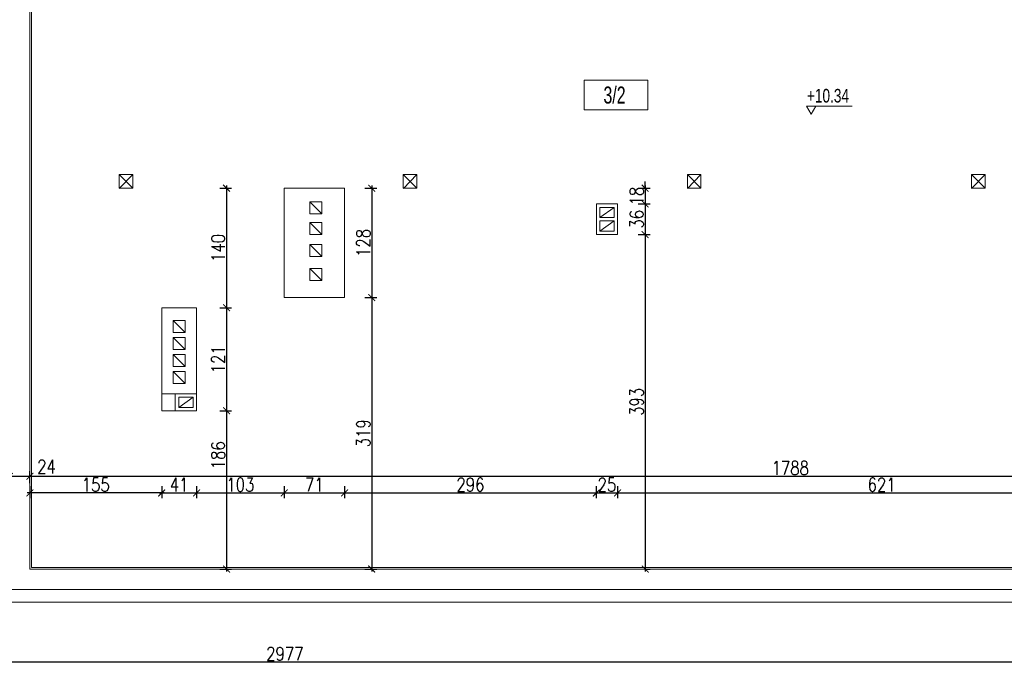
# Model space of a CAD drawing. Header units: millimetres. Extents: x 6354466 to 6508314, y -1889048 to -1342748.
# Tile 127 of 134: x 6395415 to 6406992, y -1461607 to -1453999. Entities that reach past the tile are written whole.
import ezdxf
from ezdxf.enums import TextEntityAlignment as Align

# ---------------------------------------------------------------- set-up
doc = ezdxf.new("R2010")
doc.units = ezdxf.units.MM
doc.header["$PDMODE"] = 3
doc.header["$PDSIZE"] = 10
for name, color, linetype, lineweight in [('HATCH', 8, 'Continuous', 0), ('L-2', 167, 'Continuous', 13), ('L-3', 10, 'Continuous', 18), ('L-4', 92, 'Continuous', 20), ('L-5', 152, 'Continuous', 9), ('L-DIM', 252, 'Continuous', 5), ('L-ISTNIEJĄCE BUDYNKI', 167, 'Continuous', 5), ('L-TXT', 141, 'Continuous', 9)]:
    doc.layers.add(name, color=color, linetype=linetype, lineweight=lineweight)
doc.layers.add('L-9', color=11, linetype='Continuous', plot=False)
doc.styles.add('125', font='cdmsimpl.shx', dxfattribs={"width": 0.7, "height": 125})
doc.styles.add('160', font='simplex.shx', dxfattribs={"width": 0.8, "height": 160})
doc.styles.add('200', font='cdmsimpl.shx', dxfattribs={"width": 0.7, "height": 200})
doc.styles.add('250', font='cdmsimpl.shx', dxfattribs={"width": 0.7, "height": 250})
doc.dimstyles.new('160', dxfattribs={"dimtxt": 160, "dimasz": 80, "dimexe": 60, "dimexo": 3, "dimgap": 18, "dimtad": 1, "dimdec": 0, "dimlfac": 0.1, "dimrnd": 1, "dimtxsty": '160', "dimblk": 'ARCHTICK', "dimcen": 2.5, "dimdle": 30, "dimadec": 0, "dimazin": 0, "dimtfac": 1, "dimtdec": 0, "dimtix": 1, "dimtmove": 2, "dimatfit": 0, "dimldrblk": 'NONE', "dimfxl": 0, "dimarcsym": 0})

# ---------------------------------------------------------------- blocks, each defined once
blk = doc.blocks.new('_ArchTick')
at = {"color": 0, "linetype": 'ByBlock', "const_width": 0.15}
blk.add_lwpolyline([(-0.5, -0.5), (0.5, 0.5)], dxfattribs=at)
blk = doc.blocks.new('*D415')
at = {"layer": 'Defpoints', "color": 0, "transparency": 16777216}
for p in [(6402469, -1455978), (6402445, -1456163), (6402769, -1456163)]:
    blk.add_point(p, dxfattribs=at)
at = {"layer": 'L-DIM', "color": 0, "lineweight": -2, "ltscale": 10, "transparency": 16777216}
for p, q in [((6402689, -1455978), (6402829, -1455978)), ((6402769, -1455978), (6402769, -1455898)), ((6402769, -1455948), (6402769, -1456193)), ((6402689, -1456163), (6402829, -1456163)), ((6402769, -1456163), (6402769, -1456243))]:
    blk.add_line(p, q, dxfattribs=at)
at = {"layer": 'L-DIM', "color": 0, "linetype": 'ByBlock', "lineweight": -2, "transparency": 16777216, "xscale": 80, "yscale": 80, "zscale": 80}
for p, rotation in [((6402769, -1455978), 270), ((6402769, -1456163), 90)]:
    blk.add_blockref('_ArchTick', p, dxfattribs=dict(at, rotation=rotation))
at = {"layer": 'L-DIM', "color": 0, "ltscale": 10, "transparency": 16777216, "insert": (6402671, -1456071), "char_height": 160, "attachment_point": 5, "rotation": 90, "style": '160'}
blk.add_mtext('18', dxfattribs=at)
blk = doc.blocks.new('_None')
blk = doc.blocks.new('*D416')
at = {"layer": 'Defpoints', "color": 0, "transparency": 16777216}
for p in [(6402445, -1456523), (6402769, -1460453), (6402769, -1460453)]:
    blk.add_point(p, dxfattribs=at)
at = {"layer": 'L-DIM', "color": 0, "lineweight": -2, "ltscale": 10, "transparency": 16777216}
for p, q in [((6402689, -1456523), (6402829, -1456523)), ((6402769, -1456493), (6402769, -1460483)), ((6402772, -1460453), (6402829, -1460453))]:
    blk.add_line(p, q, dxfattribs=at)
at = {"layer": 'L-DIM', "color": 0, "linetype": 'ByBlock', "lineweight": -2, "transparency": 16777216, "xscale": 80, "yscale": 80, "zscale": 80}
for p, rotation in [((6402769, -1456523), 90), ((6402769, -1460453), 270)]:
    blk.add_blockref('_ArchTick', p, dxfattribs=dict(at, rotation=rotation))
at = {"layer": 'L-DIM', "color": 0, "ltscale": 10, "transparency": 16777216, "insert": (6402671, -1458488), "char_height": 160, "attachment_point": 5, "rotation": 90, "style": '160'}
blk.add_mtext('393', dxfattribs=at)
blk = doc.blocks.new('*D417')
at = {"layer": 'Defpoints', "color": 0, "transparency": 16777216}
for p in [(6399263, -1455978), (6399235, -1457263), (6399554, -1457263)]:
    blk.add_point(p, dxfattribs=at)
at = {"layer": 'L-DIM', "color": 0, "lineweight": -2, "ltscale": 10, "transparency": 16777216}
for p, q in [((6399474, -1455978), (6399614, -1455978)), ((6399554, -1455948), (6399554, -1457293)), ((6399474, -1457263), (6399614, -1457263))]:
    blk.add_line(p, q, dxfattribs=at)
at = {"layer": 'L-DIM', "color": 0, "linetype": 'ByBlock', "lineweight": -2, "transparency": 16777216, "xscale": 80, "yscale": 80, "zscale": 80}
for p, rotation in [((6399554, -1455978), 90), ((6399554, -1457263), 270)]:
    blk.add_blockref('_ArchTick', p, dxfattribs=dict(at, rotation=rotation))
at = {"layer": 'L-DIM', "color": 0, "ltscale": 10, "transparency": 16777216, "insert": (6399456, -1456621), "char_height": 160, "attachment_point": 5, "rotation": 90, "style": '160'}
blk.add_mtext('128', dxfattribs=at)
blk = doc.blocks.new('*D418')
at = {"layer": 'Defpoints', "color": 0, "transparency": 16777216}
for p in [(6399235, -1457263), (6399183, -1460453), (6399554, -1460453)]:
    blk.add_point(p, dxfattribs=at)
at = {"layer": 'L-DIM', "color": 0, "lineweight": -2, "ltscale": 10, "transparency": 16777216}
for p, q in [((6399474, -1457263), (6399614, -1457263)), ((6399554, -1457233), (6399554, -1460483)), ((6399474, -1460453), (6399614, -1460453))]:
    blk.add_line(p, q, dxfattribs=at)
at = {"layer": 'L-DIM', "color": 0, "linetype": 'ByBlock', "lineweight": -2, "transparency": 16777216, "xscale": 80, "yscale": 80, "zscale": 80}
for p, rotation in [((6399554, -1457263), 90), ((6399554, -1460453), 270)]:
    blk.add_blockref('_ArchTick', p, dxfattribs=dict(at, rotation=rotation))
at = {"layer": 'L-DIM', "color": 0, "ltscale": 10, "transparency": 16777216, "insert": (6399456, -1458858), "char_height": 160, "attachment_point": 5, "rotation": 90, "style": '160'}
blk.add_mtext('319', dxfattribs=at)
blk = doc.blocks.new('*D419')
at = {"layer": 'Defpoints', "color": 0, "transparency": 16777216}
for p in [(6397495, -1455978), (6397495, -1457383), (6397847, -1457383)]:
    blk.add_point(p, dxfattribs=at)
at = {"layer": 'L-DIM', "color": 0, "lineweight": -2, "ltscale": 10, "transparency": 16777216}
for p, q in [((6397767, -1455978), (6397907, -1455978)), ((6397847, -1455948), (6397847, -1457413)), ((6397767, -1457383), (6397907, -1457383))]:
    blk.add_line(p, q, dxfattribs=at)
at = {"layer": 'L-DIM', "color": 0, "linetype": 'ByBlock', "lineweight": -2, "transparency": 16777216, "xscale": 80, "yscale": 80, "zscale": 80}
for p, rotation in [((6397847, -1455978), 90), ((6397847, -1457383), 270)]:
    blk.add_blockref('_ArchTick', p, dxfattribs=dict(at, rotation=rotation))
at = {"layer": 'L-DIM', "color": 0, "ltscale": 10, "transparency": 16777216, "insert": (6397749, -1456681), "char_height": 160, "attachment_point": 5, "rotation": 90, "style": '160'}
blk.add_mtext('140', dxfattribs=at)
blk = doc.blocks.new('*D420')
at = {"layer": 'Defpoints', "color": 0, "transparency": 16777216}
for p in [(6397495, -1457383), (6397495, -1458593), (6397847, -1458593)]:
    blk.add_point(p, dxfattribs=at)
at = {"layer": 'L-DIM', "color": 0, "lineweight": -2, "ltscale": 10, "transparency": 16777216}
for p, q in [((6397767, -1457383), (6397907, -1457383)), ((6397847, -1457353), (6397847, -1458623)), ((6397767, -1458593), (6397907, -1458593))]:
    blk.add_line(p, q, dxfattribs=at)
at = {"layer": 'L-DIM', "color": 0, "linetype": 'ByBlock', "lineweight": -2, "transparency": 16777216, "xscale": 80, "yscale": 80, "zscale": 80}
for p, rotation in [((6397847, -1457383), 90), ((6397847, -1458593), 270)]:
    blk.add_blockref('_ArchTick', p, dxfattribs=dict(at, rotation=rotation))
at = {"layer": 'L-DIM', "color": 0, "ltscale": 10, "transparency": 16777216, "insert": (6397749, -1457988), "char_height": 160, "attachment_point": 5, "rotation": 90, "style": '160'}
blk.add_mtext('121', dxfattribs=at)
blk = doc.blocks.new('*D421')
at = {"layer": 'Defpoints', "color": 0, "transparency": 16777216}
for p in [(6397495, -1458593), (6397575, -1460453), (6397847, -1460453)]:
    blk.add_point(p, dxfattribs=at)
at = {"layer": 'L-DIM', "color": 0, "lineweight": -2, "ltscale": 10, "transparency": 16777216}
for p, q in [((6397767, -1458593), (6397907, -1458593)), ((6397847, -1458563), (6397847, -1460483)), ((6397767, -1460453), (6397907, -1460453))]:
    blk.add_line(p, q, dxfattribs=at)
at = {"layer": 'L-DIM', "color": 0, "linetype": 'ByBlock', "lineweight": -2, "transparency": 16777216, "xscale": 80, "yscale": 80, "zscale": 80}
for p, rotation in [((6397847, -1458593), 90), ((6397847, -1460453), 270)]:
    blk.add_blockref('_ArchTick', p, dxfattribs=dict(at, rotation=rotation))
at = {"layer": 'L-DIM', "color": 0, "ltscale": 10, "transparency": 16777216, "insert": (6397749, -1459116), "char_height": 160, "attachment_point": 5, "rotation": 90, "style": '160'}
blk.add_mtext('186', dxfattribs=at)
blk = doc.blocks.new('*D433')
at = {"layer": 'Defpoints', "color": 0, "transparency": 16777216}
for p in [(6397085, -1458423), (6397495, -1458423), (6397495, -1459559)]:
    blk.add_point(p, dxfattribs=at)
at = {"layer": 'L-DIM', "color": 0, "lineweight": -2, "ltscale": 10, "transparency": 16777216}
for p, q in [((6397055, -1459559), (6397525, -1459559)), ((6397085, -1459479), (6397085, -1459619)), ((6397495, -1459479), (6397495, -1459619))]:
    blk.add_line(p, q, dxfattribs=at)
at = {"layer": 'L-DIM', "color": 0, "linetype": 'ByBlock', "lineweight": -2, "transparency": 16777216, "xscale": 80, "yscale": 80, "zscale": 80, "rotation": 180}
blk.add_blockref('_ArchTick', (6397085, -1459559), dxfattribs=at)
at = {"layer": 'L-DIM', "color": 0, "linetype": 'ByBlock', "lineweight": -2, "transparency": 16777216, "xscale": 80, "yscale": 80, "zscale": 80}
blk.add_blockref('_ArchTick', (6397495, -1459559), dxfattribs=at)
at = {"layer": 'L-DIM', "color": 0, "ltscale": 10, "transparency": 16777216, "insert": (6397290, -1459461), "char_height": 160, "attachment_point": 5, "style": '160'}
blk.add_mtext('41', dxfattribs=at)
blk = doc.blocks.new('*D434')
at = {"layer": 'Defpoints', "color": 0, "transparency": 16777216}
for p in [(6398525, -1457263), (6397495, -1458423), (6398525, -1459559)]:
    blk.add_point(p, dxfattribs=at)
at = {"layer": 'L-DIM', "color": 0, "lineweight": -2, "ltscale": 10, "transparency": 16777216}
for p, q in [((6397465, -1459559), (6398555, -1459559)), ((6397495, -1459479), (6397495, -1459619)), ((6398525, -1459479), (6398525, -1459619))]:
    blk.add_line(p, q, dxfattribs=at)
at = {"layer": 'L-DIM', "color": 0, "linetype": 'ByBlock', "lineweight": -2, "transparency": 16777216, "xscale": 80, "yscale": 80, "zscale": 80, "rotation": 180}
blk.add_blockref('_ArchTick', (6397495, -1459559), dxfattribs=at)
at = {"layer": 'L-DIM', "color": 0, "linetype": 'ByBlock', "lineweight": -2, "transparency": 16777216, "xscale": 80, "yscale": 80, "zscale": 80}
blk.add_blockref('_ArchTick', (6398525, -1459559), dxfattribs=at)
at = {"layer": 'L-DIM', "color": 0, "ltscale": 10, "transparency": 16777216, "insert": (6398010, -1459461), "char_height": 160, "attachment_point": 5, "style": '160'}
blk.add_mtext('103', dxfattribs=at)
blk = doc.blocks.new('*D435')
at = {"layer": 'Defpoints', "color": 0, "transparency": 16777216}
for p in [(6398525, -1457263), (6399235, -1457263), (6399235, -1459559)]:
    blk.add_point(p, dxfattribs=at)
at = {"layer": 'L-DIM', "color": 0, "lineweight": -2, "ltscale": 10, "transparency": 16777216}
for p, q in [((6398495, -1459559), (6399265, -1459559)), ((6398525, -1459479), (6398525, -1459619)), ((6399235, -1459479), (6399235, -1459619))]:
    blk.add_line(p, q, dxfattribs=at)
at = {"layer": 'L-DIM', "color": 0, "linetype": 'ByBlock', "lineweight": -2, "transparency": 16777216, "xscale": 80, "yscale": 80, "zscale": 80, "rotation": 180}
blk.add_blockref('_ArchTick', (6398525, -1459559), dxfattribs=at)
at = {"layer": 'L-DIM', "color": 0, "linetype": 'ByBlock', "lineweight": -2, "transparency": 16777216, "xscale": 80, "yscale": 80, "zscale": 80}
blk.add_blockref('_ArchTick', (6399235, -1459559), dxfattribs=at)
at = {"layer": 'L-DIM', "color": 0, "ltscale": 10, "transparency": 16777216, "insert": (6398880, -1459461), "char_height": 160, "attachment_point": 5, "style": '160'}
blk.add_mtext('71', dxfattribs=at)
blk = doc.blocks.new('*D436')
at = {"layer": 'Defpoints', "color": 0, "transparency": 16777216}
for p in [(6402195, -1456523), (6399235, -1457263), (6402195, -1459559)]:
    blk.add_point(p, dxfattribs=at)
at = {"layer": 'L-DIM', "color": 0, "lineweight": -2, "ltscale": 10, "transparency": 16777216}
for p, q in [((6399205, -1459559), (6402225, -1459559)), ((6399235, -1459479), (6399235, -1459619)), ((6402195, -1459479), (6402195, -1459619))]:
    blk.add_line(p, q, dxfattribs=at)
at = {"layer": 'L-DIM', "color": 0, "linetype": 'ByBlock', "lineweight": -2, "transparency": 16777216, "xscale": 80, "yscale": 80, "zscale": 80, "rotation": 180}
blk.add_blockref('_ArchTick', (6399235, -1459559), dxfattribs=at)
at = {"layer": 'L-DIM', "color": 0, "linetype": 'ByBlock', "lineweight": -2, "transparency": 16777216, "xscale": 80, "yscale": 80, "zscale": 80}
blk.add_blockref('_ArchTick', (6402195, -1459559), dxfattribs=at)
at = {"layer": 'L-DIM', "color": 0, "ltscale": 10, "transparency": 16777216, "insert": (6400715, -1459461), "char_height": 160, "attachment_point": 5, "style": '160'}
blk.add_mtext('296', dxfattribs=at)
blk = doc.blocks.new('*D437')
at = {"layer": 'Defpoints', "color": 0, "transparency": 16777216}
for p in [(6402195, -1456523), (6402445, -1456523), (6402445, -1459559)]:
    blk.add_point(p, dxfattribs=at)
at = {"layer": 'L-DIM', "color": 0, "lineweight": -2, "ltscale": 10, "transparency": 16777216}
for p, q in [((6402165, -1459559), (6402475, -1459559)), ((6402195, -1459479), (6402195, -1459619)), ((6402445, -1459479), (6402445, -1459619))]:
    blk.add_line(p, q, dxfattribs=at)
at = {"layer": 'L-DIM', "color": 0, "linetype": 'ByBlock', "lineweight": -2, "transparency": 16777216, "xscale": 80, "yscale": 80, "zscale": 80, "rotation": 180}
blk.add_blockref('_ArchTick', (6402195, -1459559), dxfattribs=at)
at = {"layer": 'L-DIM', "color": 0, "linetype": 'ByBlock', "lineweight": -2, "transparency": 16777216, "xscale": 80, "yscale": 80, "zscale": 80}
blk.add_blockref('_ArchTick', (6402445, -1459559), dxfattribs=at)
at = {"layer": 'L-DIM', "color": 0, "ltscale": 10, "transparency": 16777216, "insert": (6402320, -1459461), "char_height": 160, "attachment_point": 5, "style": '160'}
blk.add_mtext('25', dxfattribs=at)
blk = doc.blocks.new('*D438')
at = {"layer": 'Defpoints', "color": 0, "transparency": 16777216}
for p in [(6402445, -1456523), (6408655, -1457503), (6408655, -1459559)]:
    blk.add_point(p, dxfattribs=at)
at = {"layer": 'L-DIM', "color": 0, "lineweight": -2, "ltscale": 10, "transparency": 16777216}
for p, q in [((6402415, -1459559), (6408685, -1459559)), ((6402445, -1459479), (6402445, -1459619)), ((6408655, -1459479), (6408655, -1459619))]:
    blk.add_line(p, q, dxfattribs=at)
at = {"layer": 'L-DIM', "color": 0, "linetype": 'ByBlock', "lineweight": -2, "transparency": 16777216, "xscale": 80, "yscale": 80, "zscale": 80, "rotation": 180}
blk.add_blockref('_ArchTick', (6402445, -1459559), dxfattribs=at)
at = {"layer": 'L-DIM', "color": 0, "linetype": 'ByBlock', "lineweight": -2, "transparency": 16777216, "xscale": 80, "yscale": 80, "zscale": 80}
blk.add_blockref('_ArchTick', (6408655, -1459559), dxfattribs=at)
at = {"layer": 'L-DIM', "color": 0, "ltscale": 10, "transparency": 16777216, "insert": (6405550, -1459461), "char_height": 160, "attachment_point": 5, "style": '160'}
blk.add_mtext('621', dxfattribs=at)
blk = doc.blocks.new('*D456')
at = {"layer": 'Defpoints', "color": 0, "transparency": 16777216}
for p in [(6413415, -1460453), (6383650, -1460843), (6383650, -1461547)]:
    blk.add_point(p, dxfattribs=at)
at = {"layer": 'L-DIM', "color": 0, "lineweight": -2, "ltscale": 10, "transparency": 16777216}
for p, q in [((6413445, -1461547), (6383620, -1461547)), ((6383650, -1461467), (6383650, -1461607)), ((6413415, -1461467), (6413415, -1461607))]:
    blk.add_line(p, q, dxfattribs=at)
at = {"layer": 'L-DIM', "color": 0, "linetype": 'ByBlock', "lineweight": -2, "transparency": 16777216, "xscale": 80, "yscale": 80, "zscale": 80, "rotation": 180}
blk.add_blockref('_ArchTick', (6383650, -1461547), dxfattribs=at)
at = {"layer": 'L-DIM', "color": 0, "linetype": 'ByBlock', "lineweight": -2, "transparency": 16777216, "xscale": 80, "yscale": 80, "zscale": 80}
blk.add_blockref('_ArchTick', (6413415, -1461547), dxfattribs=at)
at = {"layer": 'L-DIM', "color": 0, "ltscale": 10, "transparency": 16777216, "insert": (6398533, -1461449), "char_height": 160, "attachment_point": 5, "style": '160'}
blk.add_mtext('2977', dxfattribs=at)
blk = doc.blocks.new('*D466')
at = {"layer": 'Defpoints', "color": 0, "transparency": 16777216}
for p in [(6395535, -1458423), (6397085, -1458423), (6395535, -1459559)]:
    blk.add_point(p, dxfattribs=at)
at = {"layer": 'L-DIM', "color": 0, "lineweight": -2, "ltscale": 10, "transparency": 16777216}
for p, q in [((6397115, -1459559), (6395505, -1459559)), ((6395535, -1459479), (6395535, -1459619)), ((6397085, -1459479), (6397085, -1459619))]:
    blk.add_line(p, q, dxfattribs=at)
at = {"layer": 'L-DIM', "color": 0, "linetype": 'ByBlock', "lineweight": -2, "transparency": 16777216, "xscale": 80, "yscale": 80, "zscale": 80, "rotation": 180}
blk.add_blockref('_ArchTick', (6395535, -1459559), dxfattribs=at)
at = {"layer": 'L-DIM', "color": 0, "linetype": 'ByBlock', "lineweight": -2, "transparency": 16777216, "xscale": 80, "yscale": 80, "zscale": 80}
blk.add_blockref('_ArchTick', (6397085, -1459559), dxfattribs=at)
at = {"layer": 'L-DIM', "color": 0, "ltscale": 10, "transparency": 16777216, "insert": (6396310, -1459461), "char_height": 160, "attachment_point": 5, "style": '160'}
blk.add_mtext('155', dxfattribs=at)
blk = doc.blocks.new('*D467')
at = {"layer": 'Defpoints', "color": 0, "transparency": 16777216}
for p in [(6395295, -1459363), (6395535, -1459363), (6395535, -1459363)]:
    blk.add_point(p, dxfattribs=at)
at = {"layer": 'L-DIM', "color": 0, "lineweight": -2, "ltscale": 10, "transparency": 16777216}
for p, q in [((6395295, -1459360), (6395295, -1459303)), ((6395535, -1459360), (6395535, -1459303)), ((6395265, -1459363), (6395565, -1459363))]:
    blk.add_line(p, q, dxfattribs=at)
at = {"layer": 'L-DIM', "color": 0, "linetype": 'ByBlock', "lineweight": -2, "transparency": 16777216, "xscale": 80, "yscale": 80, "zscale": 80, "rotation": 180}
blk.add_blockref('_ArchTick', (6395295, -1459363), dxfattribs=at)
at = {"layer": 'L-DIM', "color": 0, "linetype": 'ByBlock', "lineweight": -2, "transparency": 16777216, "xscale": 80, "yscale": 80, "zscale": 80}
blk.add_blockref('_ArchTick', (6395535, -1459363), dxfattribs=at)
at = {"layer": 'L-DIM', "color": 0, "ltscale": 10, "transparency": 16777216, "insert": (6395731, -1459250), "char_height": 160, "attachment_point": 5, "style": '160'}
blk.add_mtext('24', dxfattribs=at)
blk = doc.blocks.new('*D468')
at = {"layer": 'Defpoints', "color": 0, "transparency": 16777216}
for p in [(6413415, -1459363), (6395535, -1460453), (6413415, -1460453)]:
    blk.add_point(p, dxfattribs=at)
at = {"layer": 'L-DIM', "color": 0, "lineweight": -2, "ltscale": 10, "transparency": 16777216}
for p, q in [((6395535, -1459443), (6395535, -1459303)), ((6413415, -1459443), (6413415, -1459303)), ((6395505, -1459363), (6413445, -1459363))]:
    blk.add_line(p, q, dxfattribs=at)
at = {"layer": 'L-DIM', "color": 0, "linetype": 'ByBlock', "lineweight": -2, "transparency": 16777216, "xscale": 80, "yscale": 80, "zscale": 80, "rotation": 180}
blk.add_blockref('_ArchTick', (6395535, -1459363), dxfattribs=at)
at = {"layer": 'L-DIM', "color": 0, "linetype": 'ByBlock', "lineweight": -2, "transparency": 16777216, "xscale": 80, "yscale": 80, "zscale": 80}
blk.add_blockref('_ArchTick', (6413415, -1459363), dxfattribs=at)
at = {"layer": 'L-DIM', "color": 0, "ltscale": 10, "transparency": 16777216, "insert": (6404475, -1459265), "char_height": 160, "attachment_point": 5, "style": '160'}
blk.add_mtext('1788', dxfattribs=at)
blk = doc.blocks.new('*D495')
at = {"layer": 'Defpoints', "color": 0, "transparency": 16777216}
for p in [(6402445, -1456163), (6402445, -1456523), (6402769, -1456523)]:
    blk.add_point(p, dxfattribs=at)
at = {"layer": 'L-DIM', "color": 0, "lineweight": -2, "ltscale": 10, "transparency": 16777216}
for p, q in [((6402689, -1456163), (6402829, -1456163)), ((6402769, -1456133), (6402769, -1456553)), ((6402689, -1456523), (6402829, -1456523))]:
    blk.add_line(p, q, dxfattribs=at)
at = {"layer": 'L-DIM', "color": 0, "linetype": 'ByBlock', "lineweight": -2, "transparency": 16777216, "xscale": 80, "yscale": 80, "zscale": 80}
for p, rotation in [((6402769, -1456163), 90), ((6402769, -1456523), 270)]:
    blk.add_blockref('_ArchTick', p, dxfattribs=dict(at, rotation=rotation))
at = {"layer": 'L-DIM', "color": 0, "ltscale": 10, "transparency": 16777216, "insert": (6402671, -1456343), "char_height": 160, "attachment_point": 5, "rotation": 90, "style": '160'}
blk.add_mtext('36', dxfattribs=at)
blk = doc.blocks.new('opis pom')
at = {"color": 0}
blk.add_lwpolyline([(252897, -40977), (253644, -40977), (253644, -41327), (252897, -41327)], close=True, dxfattribs=at)
at = {"layer": 'L-4', "lineweight": 30, "style": '250', "width": 0.7}
blk.add_attdef('2', text='', height=250, dxfattribs=at).set_placement((253252, -41152), align=Align.MIDDLE_CENTER)
blk = doc.blocks.new('*D507')
at = {"layer": 'Defpoints', "color": 0, "transparency": 16777216}
for p in [(6413285, -1446723), (6382315, -1460843), (6383650, -1460843)]:
    blk.add_point(p, dxfattribs=at)
at = {"layer": 'L-DIM', "color": 0, "lineweight": -2, "ltscale": 10, "transparency": 16777216}
for p, q in [((6382395, -1446723), (6382255, -1446723)), ((6382315, -1446693), (6382315, -1460873)), ((6382395, -1460843), (6382255, -1460843))]:
    blk.add_line(p, q, dxfattribs=at)
at = {"layer": 'L-DIM', "color": 0, "linetype": 'ByBlock', "lineweight": -2, "transparency": 16777216, "xscale": 80, "yscale": 80, "zscale": 80}
for p, rotation in [((6382315, -1446723), 90), ((6382315, -1460843), 270)]:
    blk.add_blockref('_ArchTick', p, dxfattribs=dict(at, rotation=rotation))
at = {"layer": 'L-DIM', "color": 0, "ltscale": 10, "transparency": 16777216, "insert": (6382217, -1453783), "char_height": 160, "attachment_point": 5, "rotation": 90, "style": '160'}
blk.add_mtext('1412', dxfattribs=at)

msp = doc.modelspace()

# ---------------------------------------------------------------- linework, layer by layer
at = {"layer": 'HATCH', "ltscale": 0.5}
msp.add_line((6397495.3, -1457533.4), (6397495.3, -1457673.4), dxfattribs=at)
at = {"layer": 'L-2'}
for p, q in [((6395535.3, -1460453.4), (6395535.3, -1449203.4)), ((6398525.3, -1455978.4), (6398525.3, -1457263.4)), ((6398722.7, -1455978.4), (6399095.3, -1455978.4)), ((6398905.3, -1457263.4), (6398525.3, -1457263.4)), ((6399235.3, -1457263.4), (6398905.3, -1457263.4)), ((6397085.3, -1457383.4), (6397085.3, -1458593.4)), ((6397085.3, -1457383.4), (6397495.3, -1457383.4)), ((6397495.3, -1457383.4), (6397495.3, -1457523.4)), ((6397495.3, -1457523.4), (6397495.3, -1457533.4)), ((6397495.3, -1458423.4), (6397495.3, -1457533.4)), ((6397085.3, -1458593.4), (6397495.3, -1458593.4)), ((6395535.3, -1460453.4), (6413415.3, -1460453.4)), ((6395535.3, -1460453.4), (6395885.3, -1460453.4)), ((6395535.3, -1460453.4), (6395725.3, -1460453.4)), ((6413415.3, -1460693.4), (6395135.3, -1460693.4))]:
    msp.add_line(p, q, dxfattribs=at)
at = {"layer": 'L-2', "ltscale": 10}
for p, q in [((6399235.3, -1455978.4), (6398525.3, -1455978.4)), ((6397245.3, -1458393.4), (6397085.3, -1458393.4))]:
    msp.add_line(p, q, dxfattribs=at)
at = {"layer": 'L-2', "lineweight": 15}
for p, q in [((6398967.3, -1456280.2), (6398827.3, -1456140.2)), ((6402235.3, -1456323.4), (6402405.3, -1456203.4)), ((6398967.3, -1456521.8), (6398827.3, -1456381.8)), ((6402235.3, -1456483.4), (6402405.3, -1456363.4)), ((6398967.3, -1456780), (6398827.3, -1456640)), ((6398967.3, -1457063.2), (6398827.3, -1456923.2)), ((6397360.3, -1457673.4), (6397220.3, -1457533.4)), ((6397220.3, -1457533.4), (6397220.3, -1457673.4)), ((6397360.3, -1457873.4), (6397220.3, -1457733.4)), ((6397360.3, -1458073.4), (6397220.3, -1457933.4)), ((6397360.3, -1458273.4), (6397220.3, -1458133.4)), ((6397285.3, -1458553.4), (6397455.3, -1458433.4))]:
    msp.add_line(p, q, dxfattribs=at)
at = {"layer": 'L-2'}
msp.add_lwpolyline([(6399235.3, -1455978.4), (6399235.3, -1456043.4), (6399235.3, -1457263.4)], dxfattribs=at)
at = {"layer": 'L-2', "lineweight": 15}
for points in [[(6398967.3, -1456280.2), (6398827.3, -1456280.2), (6398827.3, -1456140.2), (6398967.3, -1456140.2)], [(6402235.3, -1456323.4), (6402405.3, -1456323.4), (6402405.3, -1456203.4), (6402235.3, -1456203.4)], [(6398967.3, -1456521.8), (6398827.3, -1456521.8), (6398827.3, -1456381.8), (6398967.3, -1456381.8)], [(6402235.3, -1456483.4), (6402405.3, -1456483.4), (6402405.3, -1456363.4), (6402235.3, -1456363.4)], [(6398967.3, -1456780), (6398827.3, -1456780), (6398827.3, -1456640), (6398967.3, -1456640)], [(6398967.3, -1457063.2), (6398827.3, -1457063.2), (6398827.3, -1456923.2), (6398967.3, -1456923.2)], [(6397360.3, -1457673.4), (6397220.3, -1457673.4), (6397220.3, -1457533.4), (6397360.3, -1457533.4)], [(6397360.3, -1457873.4), (6397220.3, -1457873.4), (6397220.3, -1457733.4), (6397360.3, -1457733.4)], [(6397360.3, -1458073.4), (6397220.3, -1458073.4), (6397220.3, -1457933.4), (6397360.3, -1457933.4)], [(6397360.3, -1458273.4), (6397220.3, -1458273.4), (6397220.3, -1458133.4), (6397360.3, -1458133.4)], [(6397285.3, -1458553.4), (6397455.3, -1458553.4), (6397455.3, -1458433.4), (6397285.3, -1458433.4)]]:
    msp.add_lwpolyline(points, close=True, dxfattribs=at)
at = {"layer": 'L-2', "ltscale": 8}
for points in [[(6402195.3, -1456163.4), (6402445.3, -1456163.4), (6402445.3, -1456523.4), (6402195.3, -1456523.4)], [(6397245.3, -1458393.4), (6397495.3, -1458393.4), (6397495.3, -1458593.4), (6397245.3, -1458593.4)]]:
    msp.add_lwpolyline(points, close=True, dxfattribs=at)
msp.add_lwpolyline([(6397411.1, -1458593.4), (6397495.3, -1458593.4), (6397495.3, -1458423.4)], dxfattribs=at)
at = {"layer": 'L-3', "ltscale": 10}
for p, q in [((6396585.3, -1455818.4), (6396745.3, -1455978.4)), ((6396745.3, -1455818.4), (6396586.7, -1455979.8)), ((6399925.3, -1455818.4), (6400085.3, -1455978.4)), ((6400085.3, -1455818.4), (6399926.7, -1455979.8)), ((6403265.3, -1455818.4), (6403425.3, -1455978.4)), ((6403425.3, -1455818.4), (6403266.7, -1455979.8)), ((6406605.3, -1455818.4), (6406765.3, -1455978.4)), ((6406765.3, -1455818.4), (6406606.7, -1455979.8))]:
    msp.add_line(p, q, dxfattribs=at)
for points in [[(6396585.3, -1455978.4), (6396745.3, -1455978.4), (6396745.3, -1455818.4), (6396585.3, -1455818.4)], [(6399925.3, -1455978.4), (6400085.3, -1455978.4), (6400085.3, -1455818.4), (6399925.3, -1455818.4)], [(6403265.3, -1455978.4), (6403425.3, -1455978.4), (6403425.3, -1455818.4), (6403265.3, -1455818.4)], [(6406605.3, -1455978.4), (6406765.3, -1455978.4), (6406765.3, -1455818.4), (6406605.3, -1455818.4)]]:
    msp.add_lwpolyline(points, close=True, dxfattribs=at)
at = {"layer": 'L-5', "ltscale": 5}
msp.add_line((6413435.3, -1460843.4), (6383650.3, -1460843.4), dxfattribs=at)
at = {"layer": 'L-9', "lineweight": 13, "ltscale": 10}
msp.add_lwpolyline([(6395555.3, -1449223.4), (6413415.3, -1449223.4), (6413415.3, -1460433.4), (6395555.3, -1460433.4)], close=True, dxfattribs=at)
at = {"layer": 'L-ISTNIEJĄCE BUDYNKI'}
msp.add_line((6397495.3, -1457520.3), (6397495.3, -1457530.3), dxfattribs=at)
at = {"layer": 'L-TXT'}
msp.add_lwpolyline([(6404775.4, -1455013.9), (6404720.5, -1455109), (6404665.6, -1455013.9), (6405204.5, -1455013.9)], dxfattribs=at)

# ---------------------------------------------------------------- block references
at = {"layer": 'L-5'}
ref = msp.add_blockref('opis pom', (6149157, -1413731.5), dxfattribs=at)
ref.add_attrib('2', '3/2', dxfattribs={"layer": 'L-3', "height": 200, "style": '200', "width": 0.7}).set_placement((6402409.2, -1454883.4), align=Align.MIDDLE_CENTER)

# ---------------------------------------------------------------- texts
at = {"layer": 'L-TXT', "style": '125', "width": 0.75}
msp.add_text('+10.34', height=160, rotation=359.99848, dxfattribs=at).set_placement((6404671.2, -1454971.3))

# ---------------------------------------------------------------- dimensions: what is measured, and where the dimension line sits
at = {"layer": 'L-DIM', "ltscale": 10}
for base, p1, p2, override, picture, middle in [((6382314.8, -1460843.4), (6413285.3, -1446723.4), (6383650.3, -1460843.4), {"dimtxsty": '160', "dimldrblk": 'None'}, '*D507', (6382216.8, -1453783.4)), ((6397847.2887564, -1457383.3827957), (6397495.3487778, -1455978.3827958), (6397495.3487778, -1457383.3827957), {"dimlfac": 0.1}, '*D419', (6397749.2887564, -1456680.8827958)), ((6399553.6958488, -1457263.3827954), (6399263.3758048, -1455978.3827958), (6399235.3487779, -1457263.3827954), {"dimlfac": 0.1}, '*D417', (6399455.6958488, -1456620.8827956)), ((6402768.5227713, -1456163.3827957), (6402468.8185853, -1455978.3827958), (6402445.3487778, -1456163.3827957), {"dimlfac": 0.1}, '*D415', (6402670.5227713, -1456070.8827958)), ((6402768.5, -1456523.4), (6402445.3, -1456163.4), (6402445.3, -1456523.4), {"dimtxsty": '160', "dimldrblk": 'None'}, '*D495', (6402670.5, -1456343.4)), ((6402768.5, -1460453.4), (6402445.3, -1456523.4), (6402768.5, -1460453.4), {"dimlfac": 0.1}, '*D416', (6402670.5, -1458488.4)), ((6399553.7, -1460453.4), (6399235.3, -1457263.4), (6399183.4, -1460453.4), {"dimlfac": 0.1}, '*D418', (6399455.7, -1458858.4)), ((6397847.3, -1458593.4), (6397495.3, -1457383.4), (6397495.3, -1458593.4), {"dimlfac": 0.1}, '*D420', (6397749.3, -1457988.4))]:
    dim = msp.add_linear_dim(base=base, p1=p1, p2=p2, angle=90, dimstyle='160', override=override, dxfattribs=at)
    dim.commit()
    dim.dimension.update_dxf_attribs({"geometry": picture, "text_midpoint": middle})
for base, p1, p2, override, picture, middle in [((6402195.3, -1459559.3), (6399235.3, -1457263.4), (6402195.3, -1456523.4), {"dimlfac": 0.1}, '*D436', (6400715.3, -1459461.3)), ((6402445.3, -1459559.3), (6402195.3, -1456523.4), (6402445.3, -1456523.4), {"dimlfac": 0.1}, '*D437', (6402320.3, -1459461.3)), ((6408655.3, -1459559.3), (6402445.3, -1456523.4), (6408655.3, -1457503.4), {"dimlfac": 0.1}, '*D438', (6405550.3, -1459461.3)), ((6398525.3, -1459559.3), (6397495.3, -1458423.4), (6398525.3, -1457263.4), {"dimlfac": 0.1}, '*D434', (6398010.3, -1459461.3)), ((6399235.3, -1459559.3), (6398525.3, -1457263.4), (6399235.3, -1457263.4), {"dimlfac": 0.1}, '*D435', (6398880.3, -1459461.3)), ((6395535.3, -1459559.3), (6397085.3, -1458423.4), (6395535.3, -1458423.4), {"dimtxsty": '160', "dimldrblk": 'None'}, '*D466', (6396310.3, -1459461.3)), ((6397495.3, -1459559.3), (6397085.3, -1458423.4), (6397495.3, -1458423.4), {"dimlfac": 0.1}, '*D433', (6397290.3, -1459461.3)), ((6413415.3, -1459363.5), (6395535.3, -1460453.4), (6413415.3, -1460453.4), {"dimtxsty": '160', "dimldrblk": 'None'}, '*D468', (6404475.3, -1459265.5)), ((6383650.3487778, -1461547.0925453), (6413415.3487778, -1460453.3827958), (6383650.3487778, -1460843.3827957), {"dimlfac": 0.1}, '*D456', (6398532.8487778, -1461449.0925453))]:
    dim = msp.add_linear_dim(base=base, p1=p1, p2=p2, dimstyle='160', override=override, dxfattribs=at)
    dim.commit()
    dim.dimension.update_dxf_attribs({"geometry": picture, "text_midpoint": middle})
dim = msp.add_linear_dim(base=(6397847.3, -1460453.4), p1=(6397495.3, -1458593.4), p2=(6397575.3, -1460453.4), angle=90, dimstyle='160', override={"dimlfac": 0.1}, dxfattribs=at)
dim.commit()
dim.dimension.update_dxf_attribs({"geometry": '*D421', "text_midpoint": (6397749.3, -1459115.6), "dimtype": 160})
dim = msp.add_linear_dim(base=(6395535.3, -1459363.5), p1=(6395295.3, -1459363.5), p2=(6395535.3, -1459363.5), dimstyle='160', override={"dimtxsty": '160', "dimldrblk": 'None'}, dxfattribs=at)
dim.commit()
dim.dimension.update_dxf_attribs({"geometry": '*D467', "text_midpoint": (6395731.3, -1459249.9), "dimtype": 160})

doc.saveas('drawing.dxf')
